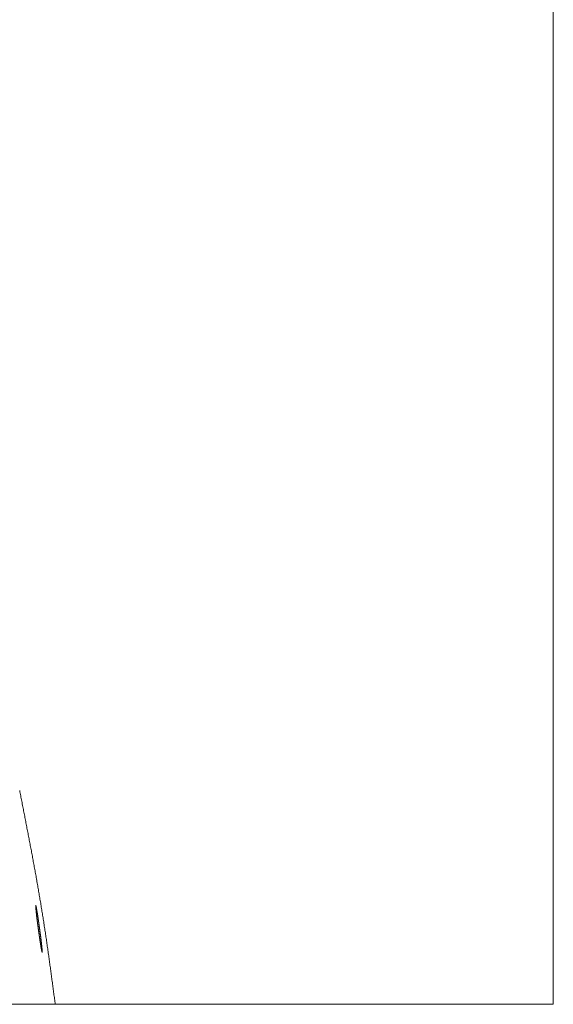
# Model space of a CAD drawing. Header units: millimetres. Extents: x -2274 to 12297, y -16157 to 26321.
# Tile 76 of 256: x -66 to -41, y -7080 to -7035. Entities that reach past the tile are written whole.
import ezdxf

# ---------------------------------------------------------------- set-up
doc = ezdxf.new("R2010")
doc.units = ezdxf.units.MM
doc.layers.add('-ŚCIANY NOŚNE', color=4, linetype='Continuous', lineweight=53)

msp = doc.modelspace()

# ---------------------------------------------------------------- linework, layer by layer
at = {"layer": '-ŚCIANY NOŚNE', "color": 253, "lineweight": 13}
for p, q in [((-41, -7080), (-41, -6784)), ((-121, -7080), (-41, -7080))]:
    msp.add_line(p, q, dxfattribs=at)
at = {"color": 253, "linetype": 'ByBlock', "lineweight": 13}
msp.add_lwpolyline([(-64, -7080), (-98, -7080)], dxfattribs=at)
at = {"color": 253, "lineweight": 13}
for points in [[(-65.641, -7070.142, 0), (-65.629, -7070.204, 0), (-65.617, -7070.265, 0), (-65.605, -7070.327, 0), (-65.593, -7070.389, 0), (-65.581, -7070.451, 0), (-65.569, -7070.512, 0), (-65.556, -7070.574, 0), (-65.544, -7070.636, 0), (-65.532, -7070.697, 0), (-65.52, -7070.759, 0), (-65.508, -7070.821, 0), (-65.496, -7070.883, 0), (-65.484, -7070.944, 0), (-65.472, -7071.006, 0), (-65.46, -7071.068, 0), (-65.448, -7071.129, 0), (-65.436, -7071.191, 0), (-65.423, -7071.253, 0), (-65.411, -7071.315, 0), (-65.399, -7071.376, 0), (-65.387, -7071.438, 0), (-65.375, -7071.5, 0), (-65.363, -7071.561, 0), (-65.351, -7071.623, 0), (-65.339, -7071.685, 0), (-65.327, -7071.747, 0), (-65.315, -7071.808, 0), (-65.304, -7071.87, 0), (-65.292, -7071.932, 0), (-65.28, -7071.994, 0), (-65.268, -7072.055, 0), (-65.256, -7072.117, 0), (-65.244, -7072.179, 0), (-65.232, -7072.241, 0), (-65.22, -7072.302, 0), (-65.209, -7072.364, 0), (-65.197, -7072.426, 0), (-65.185, -7072.488, 0), (-65.173, -7072.549, 0), (-65.162, -7072.611, 0), (-65.15, -7072.673, 0), (-65.138, -7072.735, 0), (-65.126, -7072.797, 0), (-65.115, -7072.858, 0), (-65.103, -7072.92, 0), (-65.092, -7072.982, 0), (-65.08, -7073.044, 0), (-65.068, -7073.105, 0), (-65.057, -7073.167, 0), (-65.045, -7073.229, 0), (-65.034, -7073.291, 0), (-65.022, -7073.353, 0), (-65.011, -7073.415, 0), (-65, -7073.476, 0), (-64.988, -7073.538, 0), (-64.977, -7073.6, 0), (-64.966, -7073.662, 0), (-64.954, -7073.724, 0), (-64.943, -7073.786, 0), (-64.932, -7073.847, 0), (-64.921, -7073.909, 0), (-64.909, -7073.971, 0), (-64.898, -7074.033, 0), (-64.887, -7074.095, 0), (-64.876, -7074.157, 0), (-64.865, -7074.219, 0), (-64.854, -7074.281, 0), (-64.843, -7074.342, 0), (-64.832, -7074.404, 0), (-64.821, -7074.466, 0), (-64.81, -7074.528, 0), (-64.799, -7074.59, 0), (-64.789, -7074.652, 0), (-64.778, -7074.714, 0), (-64.767, -7074.776, 0), (-64.757, -7074.838, 0), (-64.746, -7074.9, 0), (-64.735, -7074.962, 0), (-64.725, -7075.024, 0), (-64.714, -7075.086, 0), (-64.704, -7075.148, 0), (-64.693, -7075.21, 0), (-64.683, -7075.272, 0), (-64.672, -7075.334, 0), (-64.662, -7075.396, 0), (-64.652, -7075.458, 0), (-64.642, -7075.52, 0), (-64.631, -7075.582, 0), (-64.621, -7075.644, 0), (-64.611, -7075.706, 0), (-64.601, -7075.768, 0), (-64.591, -7075.83, 0), (-64.581, -7075.892, 0), (-64.571, -7075.954, 0), (-64.561, -7076.016, 0), (-64.552, -7076.078, 0), (-64.542, -7076.14, 0), (-64.532, -7076.202, 0), (-64.522, -7076.264, 0), (-64.513, -7076.326, 0), (-64.503, -7076.389, 0), (-64.494, -7076.451, 0), (-64.484, -7076.513, 0), (-64.475, -7076.575, 0), (-64.465, -7076.637, 0), (-64.456, -7076.699, 0), (-64.447, -7076.761, 0), (-64.437, -7076.824, 0), (-64.428, -7076.886, 0), (-64.419, -7076.948, 0), (-64.41, -7077.01, 0), (-64.401, -7077.072, 0), (-64.392, -7077.135, 0), (-64.383, -7077.197, 0), (-64.373, -7077.259, 0), (-64.365, -7077.321, 0), (-64.356, -7077.383, 0), (-64.347, -7077.446, 0), (-64.338, -7077.508, 0), (-64.329, -7077.57, 0), (-64.32, -7077.632, 0), (-64.311, -7077.695, 0), (-64.302, -7077.757, 0), (-64.294, -7077.819, 0), (-64.285, -7077.881, 0), (-64.276, -7077.944, 0), (-64.268, -7078.006, 0), (-64.259, -7078.068, 0), (-64.25, -7078.13, 0), (-64.242, -7078.193, 0), (-64.233, -7078.255, 0), (-64.225, -7078.317, 0), (-64.216, -7078.38, 0), (-64.208, -7078.442, 0), (-64.199, -7078.504, 0), (-64.191, -7078.567, 0), (-64.182, -7078.629, 0), (-64.174, -7078.691, 0), (-64.165, -7078.753, 0), (-64.157, -7078.816, 0), (-64.149, -7078.878, 0), (-64.14, -7078.94, 0), (-64.132, -7079.003, 0), (-64.124, -7079.065, 0), (-64.115, -7079.127, 0), (-64.107, -7079.19, 0), (-64.099, -7079.252, 0), (-64.09, -7079.314, 0), (-64.082, -7079.377, 0), (-64.074, -7079.439, 0), (-64.065, -7079.501, 0), (-64.057, -7079.564, 0), (-64.049, -7079.626, 0), (-64.041, -7079.688, 0), (-64.032, -7079.751, 0), (-64.024, -7079.813, 0), (-64.016, -7079.875, 0), (-64.008, -7079.938, 0), (-63.999, -7080, 0)], [(-64.78, -7076.52, 0), (-64.78, -7076.513, 0), (-64.781, -7076.507, 0), (-64.782, -7076.5, 0), (-64.783, -7076.494, 0), (-64.784, -7076.487, 0), (-64.785, -7076.481, 0), (-64.786, -7076.474, 0), (-64.787, -7076.467, 0), (-64.788, -7076.461, 0), (-64.789, -7076.454, 0), (-64.79, -7076.447, 0), (-64.791, -7076.441, 0), (-64.792, -7076.434, 0), (-64.792, -7076.427, 0), (-64.793, -7076.421, 0), (-64.794, -7076.414, 0), (-64.795, -7076.407, 0), (-64.796, -7076.4, 0), (-64.797, -7076.394, 0), (-64.798, -7076.387, 0), (-64.799, -7076.38, 0), (-64.8, -7076.373, 0), (-64.801, -7076.366, 0), (-64.802, -7076.36, 0), (-64.803, -7076.353, 0), (-64.804, -7076.346, 0), (-64.805, -7076.339, 0), (-64.806, -7076.332, 0), (-64.807, -7076.325, 0), (-64.808, -7076.318, 0), (-64.809, -7076.311, 0), (-64.81, -7076.304, 0), (-64.811, -7076.296, 0), (-64.812, -7076.289, 0), (-64.813, -7076.282, 0), (-64.814, -7076.275, 0), (-64.815, -7076.267, 0), (-64.816, -7076.26, 0), (-64.817, -7076.253, 0), (-64.818, -7076.245, 0), (-64.819, -7076.238, 0), (-64.82, -7076.23, 0), (-64.821, -7076.223, 0), (-64.822, -7076.215, 0), (-64.823, -7076.208, 0), (-64.824, -7076.2, 0), (-64.825, -7076.192, 0), (-64.826, -7076.185, 0), (-64.827, -7076.177, 0), (-64.828, -7076.169, 0), (-64.829, -7076.161, 0), (-64.83, -7076.153, 0), (-64.831, -7076.145, 0), (-64.832, -7076.137, 0), (-64.833, -7076.129, 0), (-64.834, -7076.121, 0), (-64.835, -7076.112, 0), (-64.836, -7076.104, 0), (-64.837, -7076.096, 0), (-64.838, -7076.087, 0), (-64.839, -7076.079, 0), (-64.84, -7076.07, 0), (-64.842, -7076.061, 0), (-64.843, -7076.053, 0), (-64.844, -7076.044, 0), (-64.845, -7076.035, 0), (-64.846, -7076.026, 0), (-64.847, -7076.017, 0), (-64.848, -7076.008, 0), (-64.849, -7075.999, 0), (-64.85, -7075.99, 0), (-64.851, -7075.981, 0), (-64.852, -7075.971, 0), (-64.853, -7075.962, 0), (-64.855, -7075.953, 0), (-64.856, -7075.943, 0), (-64.857, -7075.933, 0), (-64.858, -7075.924, 0), (-64.859, -7075.914, 0), (-64.86, -7075.904, 0), (-64.861, -7075.894, 0), (-64.862, -7075.884, 0), (-64.863, -7075.874, 0), (-64.865, -7075.864, 0), (-64.866, -7075.853, 0), (-64.867, -7075.843, 0), (-64.868, -7075.832, 0), (-64.869, -7075.822, 0), (-64.87, -7075.811, 0), (-64.871, -7075.8, 0), (-64.872, -7075.79, 0), (-64.874, -7075.779, 0), (-64.875, -7075.768, 0), (-64.876, -7075.757, 0), (-64.877, -7075.745, 0), (-64.878, -7075.734, 0), (-64.879, -7075.723, 0), (-64.881, -7075.711, 0), (-64.882, -7075.7, 0), (-64.883, -7075.688, 0), (-64.884, -7075.677, 0), (-64.885, -7075.665, 0), (-64.886, -7075.654, 0), (-64.887, -7075.642, 0), (-64.888, -7075.631, 0), (-64.889, -7075.62, 0), (-64.89, -7075.609, 0), (-64.891, -7075.598, 0), (-64.892, -7075.587, 0), (-64.893, -7075.577, 0), (-64.894, -7075.567, 0), (-64.895, -7075.556, 0), (-64.896, -7075.547, 0), (-64.897, -7075.537, 0), (-64.897, -7075.528, 0), (-64.898, -7075.519, 0), (-64.899, -7075.51, 0), (-64.899, -7075.502, 0), (-64.9, -7075.494, 0), (-64.9, -7075.486, 0), (-64.901, -7075.479, 0), (-64.901, -7075.472, 0), (-64.901, -7075.466, 0), (-64.902, -7075.46, 0), (-64.902, -7075.454, 0), (-64.902, -7075.449, 0), (-64.902, -7075.445, 0), (-64.902, -7075.441, 0), (-64.902, -7075.438, 0), (-64.901, -7075.435, 0), (-64.901, -7075.433, 0), (-64.901, -7075.431, 0), (-64.9, -7075.43, 0), (-64.9, -7075.43, 0), (-64.899, -7075.431, 0), (-64.898, -7075.432, 0), (-64.898, -7075.433, 0), (-64.897, -7075.436, 0), (-64.896, -7075.439, 0), (-64.895, -7075.442, 0), (-64.894, -7075.446, 0), (-64.892, -7075.451, 0), (-64.891, -7075.456, 0), (-64.89, -7075.461, 0), (-64.888, -7075.467, 0), (-64.887, -7075.474, 0), (-64.885, -7075.48, 0), (-64.884, -7075.488, 0), (-64.882, -7075.495, 0), (-64.881, -7075.503, 0), (-64.879, -7075.512, 0), (-64.877, -7075.52, 0), (-64.875, -7075.53, 0), (-64.874, -7075.539, 0), (-64.872, -7075.548, 0), (-64.87, -7075.558, 0), (-64.868, -7075.568, 0), (-64.866, -7075.579, 0), (-64.864, -7075.589, 0), (-64.862, -7075.6, 0), (-64.86, -7075.611, 0), (-64.858, -7075.622, 0), (-64.856, -7075.633, 0), (-64.854, -7075.644, 0), (-64.852, -7075.655, 0), (-64.85, -7075.667, 0), (-64.848, -7075.678, 0), (-64.846, -7075.689, 0), (-64.844, -7075.701, 0), (-64.842, -7075.712, 0), (-64.84, -7075.724, 0), (-64.838, -7075.735, 0), (-64.836, -7075.746, 0), (-64.835, -7075.757, 0), (-64.833, -7075.768, 0), (-64.831, -7075.779, 0), (-64.829, -7075.79, 0), (-64.827, -7075.801, 0), (-64.825, -7075.812, 0), (-64.824, -7075.822, 0), (-64.822, -7075.833, 0), (-64.82, -7075.843, 0), (-64.818, -7075.854, 0), (-64.817, -7075.864, 0), (-64.815, -7075.874, 0), (-64.813, -7075.884, 0), (-64.812, -7075.894, 0), (-64.81, -7075.904, 0), (-64.809, -7075.914, 0), (-64.807, -7075.924, 0), (-64.806, -7075.933, 0), (-64.804, -7075.943, 0), (-64.803, -7075.952, 0), (-64.801, -7075.962, 0), (-64.8, -7075.971, 0), (-64.798, -7075.98, 0), (-64.797, -7075.99, 0), (-64.795, -7075.999, 0), (-64.794, -7076.008, 0), (-64.793, -7076.017, 0), (-64.791, -7076.026, 0), (-64.79, -7076.035, 0), (-64.788, -7076.043, 0), (-64.787, -7076.052, 0), (-64.786, -7076.061, 0), (-64.785, -7076.069, 0), (-64.783, -7076.078, 0), (-64.782, -7076.086, 0), (-64.781, -7076.095, 0), (-64.78, -7076.103, 0), (-64.778, -7076.111, 0), (-64.777, -7076.12, 0), (-64.776, -7076.128, 0), (-64.775, -7076.136, 0), (-64.774, -7076.144, 0), (-64.772, -7076.152, 0), (-64.771, -7076.16, 0), (-64.77, -7076.168, 0), (-64.769, -7076.176, 0), (-64.768, -7076.184, 0), (-64.767, -7076.191, 0), (-64.766, -7076.199, 0), (-64.765, -7076.207, 0)], [(-64.765, -7076.207, 0), (-64.763, -7076.216, 0), (-64.762, -7076.225, 0), (-64.761, -7076.234, 0), (-64.759, -7076.244, 0), (-64.758, -7076.253, 0), (-64.757, -7076.262, 0), (-64.756, -7076.271, 0), (-64.754, -7076.28, 0), (-64.753, -7076.288, 0), (-64.752, -7076.297, 0), (-64.751, -7076.306, 0), (-64.75, -7076.315, 0), (-64.749, -7076.323, 0), (-64.747, -7076.332, 0), (-64.746, -7076.341, 0), (-64.745, -7076.349, 0), (-64.744, -7076.358, 0), (-64.743, -7076.366, 0), (-64.742, -7076.374, 0), (-64.741, -7076.383, 0), (-64.739, -7076.391, 0), (-64.738, -7076.399, 0), (-64.737, -7076.408, 0), (-64.736, -7076.416, 0), (-64.735, -7076.424, 0), (-64.734, -7076.432, 0), (-64.733, -7076.441, 0), (-64.732, -7076.449, 0), (-64.731, -7076.457, 0), (-64.729, -7076.465, 0), (-64.728, -7076.473, 0), (-64.727, -7076.481, 0), (-64.726, -7076.49, 0), (-64.725, -7076.498, 0), (-64.724, -7076.506, 0), (-64.723, -7076.514, 0), (-64.722, -7076.522, 0), (-64.721, -7076.53, 0), (-64.719, -7076.538, 0), (-64.718, -7076.546, 0), (-64.717, -7076.554, 0), (-64.716, -7076.562, 0), (-64.715, -7076.571, 0), (-64.714, -7076.579, 0), (-64.713, -7076.587, 0), (-64.712, -7076.595, 0), (-64.71, -7076.603, 0), (-64.709, -7076.611, 0), (-64.708, -7076.62, 0), (-64.707, -7076.628, 0), (-64.706, -7076.636, 0), (-64.705, -7076.645, 0), (-64.703, -7076.653, 0), (-64.702, -7076.661, 0), (-64.701, -7076.67, 0), (-64.7, -7076.678, 0), (-64.699, -7076.687, 0), (-64.698, -7076.695, 0), (-64.696, -7076.704, 0), (-64.695, -7076.712, 0), (-64.694, -7076.721, 0), (-64.693, -7076.73, 0), (-64.692, -7076.738, 0), (-64.69, -7076.747, 0), (-64.689, -7076.756, 0), (-64.688, -7076.765, 0), (-64.687, -7076.774, 0), (-64.685, -7076.783, 0), (-64.684, -7076.792, 0), (-64.683, -7076.801, 0), (-64.682, -7076.81, 0), (-64.68, -7076.819, 0), (-64.679, -7076.829, 0), (-64.678, -7076.838, 0), (-64.677, -7076.848, 0), (-64.675, -7076.857, 0), (-64.674, -7076.867, 0), (-64.673, -7076.877, 0), (-64.672, -7076.886, 0), (-64.67, -7076.896, 0), (-64.669, -7076.906, 0), (-64.668, -7076.916, 0), (-64.667, -7076.926, 0), (-64.665, -7076.937, 0), (-64.664, -7076.947, 0), (-64.663, -7076.957, 0), (-64.661, -7076.968, 0), (-64.66, -7076.978, 0), (-64.659, -7076.989, 0), (-64.657, -7077, 0), (-64.656, -7077.011, 0), (-64.655, -7077.022, 0), (-64.653, -7077.033, 0), (-64.652, -7077.044, 0), (-64.651, -7077.055, 0), (-64.649, -7077.067, 0), (-64.648, -7077.078, 0), (-64.647, -7077.09, 0), (-64.645, -7077.102, 0), (-64.644, -7077.114, 0), (-64.643, -7077.126, 0), (-64.641, -7077.138, 0), (-64.64, -7077.15, 0), (-64.639, -7077.162, 0), (-64.637, -7077.175, 0), (-64.636, -7077.188, 0), (-64.634, -7077.2, 0), (-64.633, -7077.213, 0), (-64.632, -7077.226, 0), (-64.63, -7077.24, 0), (-64.629, -7077.253, 0), (-64.627, -7077.266, 0), (-64.626, -7077.28, 0), (-64.625, -7077.294, 0), (-64.623, -7077.308, 0), (-64.622, -7077.322, 0), (-64.62, -7077.336, 0), (-64.619, -7077.35, 0), (-64.618, -7077.364, 0), (-64.616, -7077.378, 0), (-64.615, -7077.392, 0), (-64.613, -7077.406, 0), (-64.612, -7077.42, 0), (-64.611, -7077.433, 0), (-64.61, -7077.447, 0), (-64.609, -7077.46, 0), (-64.607, -7077.472, 0), (-64.606, -7077.485, 0), (-64.605, -7077.497, 0), (-64.604, -7077.509, 0), (-64.604, -7077.52, 0), (-64.603, -7077.531, 0), (-64.602, -7077.541, 0), (-64.601, -7077.55, 0), (-64.601, -7077.559, 0), (-64.6, -7077.568, 0), (-64.6, -7077.576, 0), (-64.6, -7077.583, 0), (-64.6, -7077.589, 0), (-64.6, -7077.595, 0), (-64.6, -7077.599, 0), (-64.6, -7077.603, 0), (-64.6, -7077.606, 0), (-64.601, -7077.609, 0), (-64.601, -7077.61, 0), (-64.602, -7077.61, 0), (-64.603, -7077.609, 0), (-64.604, -7077.607, 0), (-64.605, -7077.605, 0), (-64.606, -7077.601, 0), (-64.607, -7077.597, 0), (-64.609, -7077.591, 0), (-64.61, -7077.585, 0), (-64.612, -7077.579, 0), (-64.614, -7077.571, 0), (-64.615, -7077.563, 0), (-64.617, -7077.554, 0), (-64.619, -7077.545, 0), (-64.621, -7077.535, 0), (-64.623, -7077.525, 0), (-64.626, -7077.514, 0), (-64.628, -7077.502, 0), (-64.63, -7077.49, 0), (-64.632, -7077.478, 0), (-64.635, -7077.466, 0), (-64.637, -7077.453, 0), (-64.639, -7077.44, 0), (-64.642, -7077.426, 0), (-64.644, -7077.413, 0), (-64.647, -7077.399, 0), (-64.649, -7077.385, 0), (-64.652, -7077.371, 0), (-64.654, -7077.357, 0), (-64.657, -7077.343, 0), (-64.659, -7077.329, 0), (-64.661, -7077.315, 0), (-64.664, -7077.301, 0), (-64.666, -7077.288, 0), (-64.668, -7077.274, 0), (-64.671, -7077.26, 0), (-64.673, -7077.247, 0), (-64.675, -7077.234, 0), (-64.677, -7077.221, 0), (-64.68, -7077.208, 0), (-64.682, -7077.195, 0), (-64.684, -7077.182, 0), (-64.686, -7077.17, 0), (-64.688, -7077.157, 0), (-64.69, -7077.145, 0), (-64.692, -7077.133, 0), (-64.694, -7077.121, 0), (-64.696, -7077.109, 0), (-64.697, -7077.097, 0), (-64.699, -7077.086, 0), (-64.701, -7077.074, 0), (-64.703, -7077.063, 0), (-64.705, -7077.051, 0), (-64.706, -7077.04, 0), (-64.708, -7077.029, 0), (-64.71, -7077.018, 0), (-64.711, -7077.007, 0), (-64.713, -7076.996, 0), (-64.715, -7076.986, 0), (-64.716, -7076.975, 0), (-64.718, -7076.964, 0), (-64.719, -7076.954, 0), (-64.721, -7076.944, 0), (-64.723, -7076.933, 0), (-64.724, -7076.923, 0), (-64.725, -7076.913, 0), (-64.727, -7076.903, 0), (-64.728, -7076.893, 0), (-64.73, -7076.884, 0), (-64.731, -7076.874, 0), (-64.733, -7076.864, 0), (-64.734, -7076.855, 0), (-64.735, -7076.845, 0), (-64.737, -7076.836, 0), (-64.738, -7076.826, 0), (-64.739, -7076.817, 0), (-64.741, -7076.808, 0), (-64.742, -7076.799, 0), (-64.743, -7076.79, 0), (-64.744, -7076.781, 0), (-64.746, -7076.772, 0), (-64.747, -7076.763, 0), (-64.748, -7076.754, 0), (-64.749, -7076.745, 0), (-64.75, -7076.736, 0), (-64.752, -7076.727, 0), (-64.753, -7076.719, 0), (-64.754, -7076.71, 0), (-64.755, -7076.702, 0), (-64.756, -7076.693, 0), (-64.757, -7076.685, 0), (-64.758, -7076.676, 0), (-64.76, -7076.668, 0), (-64.761, -7076.659, 0), (-64.762, -7076.651, 0), (-64.763, -7076.643, 0), (-64.764, -7076.634, 0), (-64.765, -7076.626, 0), (-64.766, -7076.618, 0), (-64.767, -7076.61, 0), (-64.769, -7076.601, 0), (-64.77, -7076.593, 0), (-64.771, -7076.585, 0), (-64.772, -7076.577, 0), (-64.773, -7076.569, 0), (-64.774, -7076.561, 0), (-64.775, -7076.552, 0), (-64.776, -7076.544, 0), (-64.777, -7076.536, 0), (-64.778, -7076.528, 0), (-64.78, -7076.52, 0)]]:
    msp.add_polyline3d(points, dxfattribs=at)

doc.saveas('drawing.dxf')
